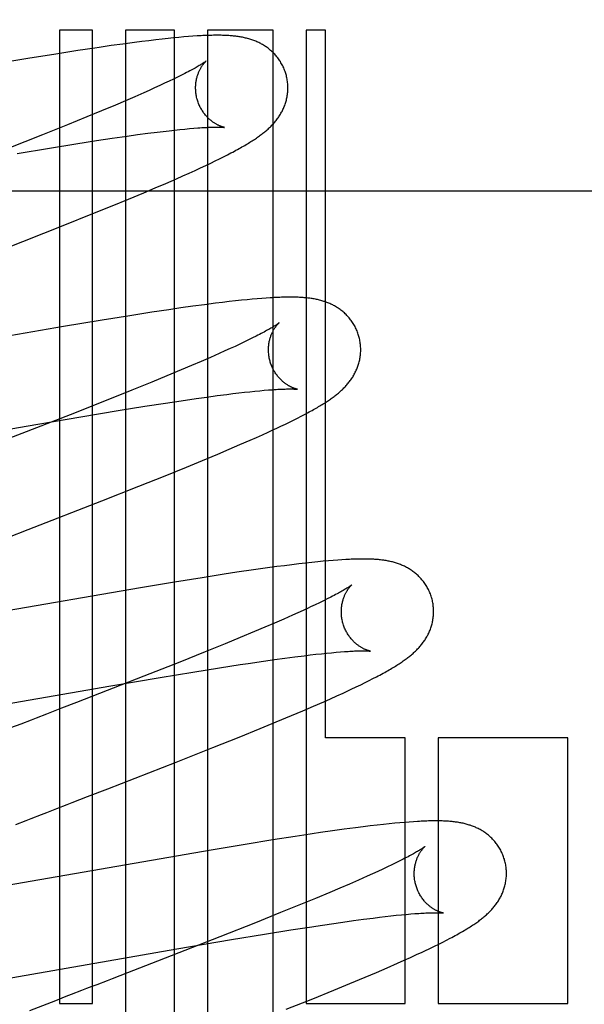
# Model space of a CAD drawing. Header units: inches. Extents: x 0 to 291, y 0 to 188.
# Tile 59 of 94: x 61.716 to 61.838, y 96.812 to 97.026. Entities that reach past the tile are written whole.
import ezdxf

# ---------------------------------------------------------------- set-up
doc = ezdxf.new("R2010")
doc.units = ezdxf.units.IN
doc.header["$LTSCALE"] = 16.01262
doc.header["$MEASUREMENT"] = 0
doc.linetypes.add('HIDDEN', pattern=[0.2, 0.1, -0.1])
doc.layers.add('DEFAULT_2', color=8, linetype='HIDDEN')

msp = doc.modelspace()

# ---------------------------------------------------------------- linework, layer by layer
at = {"layer": 'DEFAULT_2', "color": 8, "linetype": 'HIDDEN'}
for p, q in [((61.72457, 97.02341), (61.72457, 96.81237)), ((61.73171, 97.02341), (61.72457, 97.02341)), ((61.73171, 96.81237), (61.73171, 97.02341)), ((61.73885, 97.02341), (61.73885, 96.71762)), ((61.74945, 97.02341), (61.73885, 97.02341)), ((61.74945, 96.66418), (61.74945, 97.02341)), ((61.75659, 97.02341), (61.75659, 96.65455)), ((61.77088, 97.02341), (61.75659, 97.02341)), ((61.77088, 96.6393), (61.77088, 97.02341)), ((61.77802, 97.02341), (61.77802, 96.81237)), ((61.78217, 97.02341), (61.77802, 97.02341)), ((61.78217, 96.86997), (61.78217, 97.02341)), ((61.74078, 97.02076), (61.7383, 97.02042)), ((61.74239, 97.02096), (61.74078, 97.02076)), ((61.74393, 97.02115), (61.74239, 97.02096)), ((61.74539, 97.02133), (61.74393, 97.02115)), ((61.74677, 97.02149), (61.74539, 97.02133)), ((61.74806, 97.02163), (61.74677, 97.02149)), ((61.74928, 97.02175), (61.74806, 97.02163)), ((61.75042, 97.02186), (61.74928, 97.02175)), ((61.75149, 97.02195), (61.75042, 97.02186)), ((61.75251, 97.02204), (61.75149, 97.02195)), ((61.75346, 97.02211), (61.75251, 97.02204)), ((61.72852, 97.01899), (61.72373, 97.01824)), ((61.73574, 97.02007), (61.7331, 97.01968)), ((61.7383, 97.02042), (61.73574, 97.02007)), ((61.71771, 97.01727), (61.70928, 97.01587)), ((61.72373, 97.01824), (61.71771, 97.01727)), ((61.74832, 97.01237), (61.74732, 97.0119)), ((61.74926, 97.01282), (61.74832, 97.01237)), ((61.75014, 97.01325), (61.74926, 97.01282)), ((61.75096, 97.01366), (61.75014, 97.01325)), ((61.75173, 97.01405), (61.75096, 97.01366)), ((61.74399, 97.01037), (61.74278, 97.00983)), ((61.74516, 97.0109), (61.74399, 97.01037)), ((61.74627, 97.01141), (61.74516, 97.0109)), ((61.74732, 97.0119), (61.74627, 97.01141)), ((61.73882, 97.00811), (61.73668, 97.00719)), ((61.74085, 97.00899), (61.73882, 97.00811)), ((61.74278, 97.00983), (61.74085, 97.00899)), ((61.73366, 97.00592), (61.73046, 97.0046)), ((61.73668, 97.00719), (61.73366, 97.00592)), ((61.73046, 97.0046), (61.72624, 97.00287)), ((61.72624, 97.00287), (61.72087, 97.00071)), ((61.74571, 97.00132), (61.74701, 97.00148)), ((61.74701, 97.00148), (61.74827, 97.00162)), ((61.74827, 97.00162), (61.74946, 97.00176)), ((61.74946, 97.00176), (61.7506, 97.00188)), ((61.7506, 97.00188), (61.75167, 97.00198)), ((61.75167, 97.00198), (61.75269, 97.00208)), ((61.75269, 97.00208), (61.75364, 97.00216)), ((61.72087, 97.00071), (61.71323, 96.99768)), ((61.72808, 96.99878), (61.73257, 96.99948)), ((61.73257, 96.99948), (61.73597, 96.99999)), ((61.73597, 96.99999), (61.73919, 97.00045)), ((61.73919, 97.00045), (61.74147, 97.00077)), ((61.74147, 97.00077), (61.74365, 97.00106)), ((61.74365, 97.00106), (61.74571, 97.00132)), ((61.71533, 96.9967), (61.72238, 96.99787)), ((61.72238, 96.99787), (61.72808, 96.99878)), ((61.75731, 96.99461), (61.7583, 96.99508)), ((61.7583, 96.99508), (61.75923, 96.99554)), ((61.75923, 96.99554), (61.7601, 96.99597)), ((61.7601, 96.99597), (61.76092, 96.99639)), ((61.76092, 96.99639), (61.7617, 96.99679)), ((61.75265, 96.99244), (61.75393, 96.99303)), ((61.75393, 96.99303), (61.75513, 96.99358)), ((61.75513, 96.99358), (61.75626, 96.99411)), ((61.75626, 96.99411), (61.75731, 96.99461)), ((61.74759, 96.99021), (61.74986, 96.9912)), ((61.74986, 96.9912), (61.75129, 96.99184)), ((61.75129, 96.99184), (61.75265, 96.99244)), ((61.56037, 96.98861), (62.06037, 96.98861)), ((61.74282, 96.98818), (61.74524, 96.98921)), ((61.74524, 96.98921), (61.74759, 96.99021)), ((61.73596, 96.98534), (61.73946, 96.98678)), ((61.73946, 96.98678), (61.74282, 96.98818)), ((61.73139, 96.98349), (61.73596, 96.98534)), ((61.72566, 96.98119), (61.73139, 96.98349)), ((61.7166, 96.97762), (61.72566, 96.98119)), ((61.70057, 96.97137), (61.7166, 96.97762)), ((61.76739, 96.96517), (61.76632, 96.96508)), ((61.76839, 96.96525), (61.76739, 96.96517)), ((61.76933, 96.96532), (61.76839, 96.96525)), ((61.75087, 96.96318), (61.74822, 96.96279)), ((61.75345, 96.96354), (61.75087, 96.96318)), ((61.75596, 96.96388), (61.75345, 96.96354)), ((61.75836, 96.96419), (61.75596, 96.96388)), ((61.75988, 96.96438), (61.75836, 96.96419)), ((61.76132, 96.96455), (61.75988, 96.96438)), ((61.76269, 96.96471), (61.76132, 96.96455)), ((61.76397, 96.96485), (61.76269, 96.96471)), ((61.76518, 96.96497), (61.76397, 96.96485)), ((61.76632, 96.96508), (61.76518, 96.96497)), ((61.73979, 96.9615), (61.7338, 96.96053)), ((61.74456, 96.96224), (61.73979, 96.9615)), ((61.74822, 96.96279), (61.74456, 96.96224)), ((61.72541, 96.95914), (61.71212, 96.95686)), ((61.7338, 96.96053), (61.72541, 96.95914)), ((61.76636, 96.95667), (61.76551, 96.95625)), ((61.76716, 96.95707), (61.76636, 96.95667)), ((61.76259, 96.95486), (61.76151, 96.95436)), ((61.76362, 96.95535), (61.76259, 96.95486)), ((61.7646, 96.95581), (61.76362, 96.95535)), ((61.76551, 96.95625), (61.7646, 96.95581)), ((61.75728, 96.95247), (61.75527, 96.9516)), ((61.75917, 96.95331), (61.75728, 96.95247)), ((61.76036, 96.95385), (61.75917, 96.95331)), ((61.76151, 96.95436), (61.76036, 96.95385)), ((61.75316, 96.95069), (61.75093, 96.94975)), ((61.75527, 96.9516), (61.75316, 96.95069)), ((61.74781, 96.94845), (61.74452, 96.9471)), ((61.75093, 96.94975), (61.74781, 96.94845)), ((61.74452, 96.9471), (61.74018, 96.94533)), ((61.74018, 96.94533), (61.73468, 96.94313)), ((61.75418, 96.94355), (61.7565, 96.94387)), ((61.7565, 96.94387), (61.7587, 96.94417)), ((61.7587, 96.94417), (61.76079, 96.94444)), ((61.76079, 96.94444), (61.76211, 96.9446)), ((61.76211, 96.9446), (61.76339, 96.94476)), ((61.76339, 96.94476), (61.76461, 96.94489)), ((61.76461, 96.94489), (61.76577, 96.94502)), ((61.76577, 96.94502), (61.76687, 96.94513)), ((61.76687, 96.94513), (61.76792, 96.94524)), ((61.76792, 96.94524), (61.7689, 96.94532)), ((61.7689, 96.94532), (61.76982, 96.9454)), ((61.73468, 96.94313), (61.72688, 96.94004)), ((61.73728, 96.94093), (61.74301, 96.94185)), ((61.74301, 96.94185), (61.74752, 96.94256)), ((61.74752, 96.94256), (61.75094, 96.94307)), ((61.75094, 96.94307), (61.75418, 96.94355)), ((61.72688, 96.94004), (61.71226, 96.93434)), ((61.7173, 96.93756), (61.72918, 96.93959)), ((61.72918, 96.93959), (61.73728, 96.94093)), ((61.7761, 96.93929), (61.77688, 96.93968)), ((61.77688, 96.93968), (61.77761, 96.94007)), ((61.77761, 96.94007), (61.7783, 96.94044)), ((61.67892, 96.93086), (61.7173, 96.93756)), ((61.77251, 96.93753), (61.77349, 96.938)), ((61.77349, 96.938), (61.77441, 96.93845)), ((61.77441, 96.93845), (61.77528, 96.93887)), ((61.77528, 96.93887), (61.7761, 96.93929)), ((61.76723, 96.93511), (61.76854, 96.9357)), ((61.76854, 96.9357), (61.76977, 96.93625)), ((61.76977, 96.93625), (61.77092, 96.93679)), ((61.76131, 96.93253), (61.76365, 96.93354)), ((61.76365, 96.93354), (61.76586, 96.9345)), ((61.76586, 96.9345), (61.76723, 96.93511)), ((61.75552, 96.9301), (61.75888, 96.9315)), ((61.75888, 96.9315), (61.76131, 96.93253)), ((61.75203, 96.92866), (61.75552, 96.9301)), ((61.74174, 96.92452), (61.74747, 96.92681)), ((61.74747, 96.92681), (61.75203, 96.92866)), ((61.73372, 96.92134), (61.74174, 96.92452)), ((61.71775, 96.91512), (61.73372, 96.92134)), ((61.71334, 96.91341), (61.71775, 96.91512)), ((61.77486, 96.90749), (61.77327, 96.90729)), ((61.77638, 96.90768), (61.77486, 96.90749)), ((61.77783, 96.90785), (61.77638, 96.90768)), ((61.77921, 96.908), (61.77783, 96.90785)), ((61.7805, 96.90813), (61.77921, 96.908)), ((61.7817, 96.90825), (61.7805, 96.90813)), ((61.78283, 96.90835), (61.7817, 96.90825)), ((61.78387, 96.90844), (61.78283, 96.90835)), ((61.78484, 96.90851), (61.78387, 96.90844)), ((61.78574, 96.90857), (61.78484, 96.90851)), ((61.76023, 96.90543), (61.75544, 96.90468)), ((61.76299, 96.90585), (61.76023, 96.90543)), ((61.76655, 96.90637), (61.76299, 96.90585)), ((61.76913, 96.90674), (61.76655, 96.90637)), ((61.77164, 96.90708), (61.76913, 96.90674)), ((61.77327, 96.90729), (61.77164, 96.90708)), ((61.74944, 96.90371), (61.7421, 96.9025)), ((61.75544, 96.90468), (61.74944, 96.90371)), ((61.7421, 96.9025), (61.68424, 96.89246)), ((61.78088, 96.89926), (61.77994, 96.8988)), ((61.78176, 96.89969), (61.78088, 96.89926)), ((61.78258, 96.90009), (61.78176, 96.89969)), ((61.78334, 96.90048), (61.78258, 96.90009)), ((61.7762, 96.89707), (61.77501, 96.89654)), ((61.77734, 96.89759), (61.7762, 96.89707)), ((61.77842, 96.89809), (61.77734, 96.89759)), ((61.77113, 96.89484), (61.76902, 96.89393)), ((61.77313, 96.89571), (61.77113, 96.89484)), ((61.77501, 96.89654), (61.77313, 96.89571)), ((61.7668, 96.89299), (61.76369, 96.8917)), ((61.76902, 96.89393), (61.7668, 96.89299)), ((61.76369, 96.8917), (61.76041, 96.89035)), ((61.75609, 96.88859), (61.7506, 96.88639)), ((61.76041, 96.89035), (61.75609, 96.88859)), ((61.7813, 96.8882), (61.78242, 96.88832)), ((61.78242, 96.88832), (61.78348, 96.88842)), ((61.78348, 96.88842), (61.78448, 96.88851)), ((61.78448, 96.88851), (61.78543, 96.88859)), ((61.7506, 96.88639), (61.74283, 96.88331)), ((61.76542, 96.88609), (61.76875, 96.88658)), ((61.76875, 96.88658), (61.77113, 96.88692)), ((61.77113, 96.88692), (61.7734, 96.88723)), ((61.7734, 96.88723), (61.77555, 96.88752)), ((61.77555, 96.88752), (61.77759, 96.88777)), ((61.77759, 96.88777), (61.77888, 96.88793)), ((61.77888, 96.88793), (61.78012, 96.88807)), ((61.78012, 96.88807), (61.7813, 96.8882)), ((61.74639, 96.88304), (61.75346, 96.88421)), ((61.75346, 96.88421), (61.75919, 96.88513)), ((61.75919, 96.88513), (61.76369, 96.88583)), ((61.76369, 96.88583), (61.76542, 96.88609)), ((61.74283, 96.88331), (61.72825, 96.87762)), ((61.73567, 96.88121), (61.74639, 96.88304)), ((61.78984, 96.88148), (61.79077, 96.88193)), ((61.79077, 96.88193), (61.79164, 96.88237)), ((61.79164, 96.88237), (61.79246, 96.88279)), ((61.79246, 96.88279), (61.79324, 96.88319)), ((61.6795, 96.87146), (61.73567, 96.88121)), ((61.78599, 96.87966), (61.7872, 96.88022)), ((61.78884, 96.881), (61.78984, 96.88148)), ((61.72825, 96.87762), (61.725, 96.87636)), ((61.77957, 96.8768), (61.7818, 96.87778)), ((61.7818, 96.87778), (61.78326, 96.87842)), ((61.78326, 96.87842), (61.78467, 96.87906)), ((61.78467, 96.87906), (61.78599, 96.87966)), ((61.725, 96.87636), (61.72171, 96.87509)), ((61.77484, 96.87478), (61.77725, 96.87581)), ((61.77725, 96.87581), (61.77957, 96.8768)), ((61.76803, 96.87196), (61.77151, 96.87339)), ((61.77151, 96.87339), (61.77484, 96.87478)), ((61.76349, 96.87011), (61.76803, 96.87196)), ((61.7578, 96.86783), (61.76349, 96.87011)), ((61.79945, 96.86997), (61.78217, 96.86997)), ((61.79945, 96.81237), (61.79945, 96.86997)), ((61.80659, 96.86997), (61.80659, 96.81237)), ((61.8347, 96.86997), (61.80659, 96.86997)), ((61.8347, 96.81237), (61.8347, 96.86997)), ((61.74982, 96.86467), (61.7578, 96.86783)), ((61.73501, 96.8589), (61.74982, 96.86467)), ((61.73063, 96.8572), (61.73501, 96.8589)), ((61.78626, 96.85013), (61.78372, 96.84978)), ((61.78871, 96.85045), (61.78626, 96.85013)), ((61.79032, 96.85066), (61.78871, 96.85045)), ((61.79188, 96.85085), (61.79032, 96.85066)), ((61.79335, 96.85102), (61.79188, 96.85085)), ((61.79472, 96.85118), (61.79335, 96.85102)), ((61.796, 96.85131), (61.79472, 96.85118)), ((61.79718, 96.85143), (61.796, 96.85131)), ((61.79829, 96.85153), (61.79718, 96.85143)), ((61.79933, 96.85162), (61.79829, 96.85153)), ((61.80031, 96.8517), (61.79933, 96.85162)), ((61.80123, 96.85176), (61.80031, 96.8517)), ((61.77079, 96.84782), (61.76475, 96.84685)), ((61.7756, 96.84858), (61.77079, 96.84782)), ((61.77747, 96.84886), (61.7756, 96.84858)), ((61.7811, 96.8494), (61.77747, 96.84886)), ((61.78372, 96.84978), (61.7811, 96.8494)), ((61.75738, 96.84562), (61.69351, 96.83456)), ((61.76475, 96.84685), (61.75738, 96.84562)), ((61.79903, 96.84364), (61.79826, 96.84325)), ((61.79458, 96.84147), (61.79352, 96.84098)), ((61.79559, 96.84195), (61.79458, 96.84147)), ((61.79654, 96.8424), (61.79559, 96.84195)), ((61.79743, 96.84284), (61.79654, 96.8424)), ((61.79826, 96.84325), (61.79743, 96.84284)), ((61.79123, 96.83994), (61.78937, 96.83911)), ((61.7924, 96.84047), (61.79123, 96.83994)), ((61.79352, 96.84098), (61.7924, 96.84047)), ((61.78531, 96.83735), (61.78311, 96.83642)), ((61.78739, 96.83825), (61.78531, 96.83735)), ((61.78937, 96.83911), (61.78739, 96.83825)), ((61.78003, 96.83513), (61.77677, 96.83379)), ((61.78311, 96.83642), (61.78003, 96.83513)), ((61.77677, 96.83379), (61.77247, 96.83204)), ((61.77247, 96.83204), (61.76701, 96.82984)), ((61.78824, 96.83031), (61.79045, 96.83061)), ((61.79045, 96.83061), (61.79255, 96.83088)), ((61.79255, 96.83088), (61.79387, 96.83104)), ((61.79387, 96.83104), (61.79515, 96.83119)), ((61.79515, 96.83119), (61.79637, 96.83133)), ((61.79637, 96.83133), (61.79753, 96.83146)), ((61.79753, 96.83146), (61.79863, 96.83157)), ((61.79863, 96.83157), (61.79967, 96.83167)), ((61.79967, 96.83167), (61.80065, 96.83176)), ((61.76701, 96.82984), (61.75927, 96.82678)), ((61.78011, 96.82913), (61.7835, 96.82964)), ((61.7835, 96.82964), (61.78593, 96.82999)), ((61.78593, 96.82999), (61.78824, 96.83031)), ((61.75927, 96.82678), (61.74579, 96.82151)), ((61.76184, 96.82619), (61.76894, 96.82736)), ((61.76894, 96.82736), (61.7747, 96.82829)), ((61.80842, 96.82608), (61.80919, 96.82649)), ((61.74995, 96.82416), (61.76184, 96.82619)), ((61.80478, 96.82428), (61.80578, 96.82476)), ((61.80578, 96.82476), (61.80672, 96.82522)), ((61.80672, 96.82522), (61.80759, 96.82566)), ((61.80759, 96.82566), (61.80842, 96.82608)), ((61.69473, 96.81458), (61.74995, 96.82416)), ((61.79924, 96.82172), (61.80064, 96.82235)), ((61.80064, 96.82235), (61.80194, 96.82294)), ((61.80194, 96.82294), (61.80314, 96.8235)), ((61.74579, 96.82151), (61.73928, 96.81899)), ((61.79321, 96.81909), (61.79553, 96.82008)), ((61.79553, 96.82008), (61.79778, 96.82107)), ((61.79778, 96.82107), (61.79924, 96.82172)), ((61.78745, 96.81666), (61.7908, 96.81806)), ((61.7908, 96.81806), (61.79321, 96.81909)), ((61.78396, 96.81522), (61.78745, 96.81666)), ((61.77941, 96.81337), (61.78396, 96.81522)), ((61.72368, 96.81295), (61.71803, 96.81077)), ((61.72457, 96.81237), (61.73171, 96.81237)), ((61.77369, 96.81108), (61.77941, 96.81337)), ((61.77802, 96.81237), (61.79945, 96.81237)), ((61.80659, 96.81237), (61.8347, 96.81237))]:
    msp.add_line(p, q, dxfattribs=at)
for points in [[(61.77364, 97.01379), (61.77358, 97.01401), (61.7735, 97.01425), (61.77342, 97.0145), (61.77333, 97.01475), (61.77323, 97.01499), (61.77313, 97.01523), (61.77302, 97.01546), (61.77291, 97.0157), (61.77279, 97.01593), (61.77267, 97.01615), (61.77254, 97.01638), (61.7724, 97.0166), (61.77226, 97.01681), (61.77212, 97.01702), (61.77197, 97.01723), (61.77182, 97.01743), (61.77167, 97.01763), (61.77151, 97.01783), (61.77134, 97.01801), (61.77117, 97.0182), (61.771, 97.01838), (61.77083, 97.01855), (61.77066, 97.01872), (61.77048, 97.01889), (61.7703, 97.01905), (61.77011, 97.0192), (61.76993, 97.01936), (61.76974, 97.0195), (61.76955, 97.01964), (61.76935, 97.01978), (61.76916, 97.01992), (61.76896, 97.02005), (61.76876, 97.02017), (61.76855, 97.02029), (61.76835, 97.02041), (61.76814, 97.02052), (61.76793, 97.02063), (61.76772, 97.02073), (61.76751, 97.02083), (61.7673, 97.02093), (61.76709, 97.02102), (61.76687, 97.02111), (61.76665, 97.02119), (61.76643, 97.02127), (61.76621, 97.02135), (61.76599, 97.02142), (61.76576, 97.02149), (61.76554, 97.02156), (61.76531, 97.02162), (61.76509, 97.02168), (61.76486, 97.02173), (61.76463, 97.02179), (61.7644, 97.02184), (61.76417, 97.02188), (61.76394, 97.02192), (61.76371, 97.02197), (61.76347, 97.022), (61.76324, 97.02204), (61.763, 97.02207), (61.76276, 97.0221), (61.76252, 97.02213), (61.76228, 97.02216), (61.76203, 97.02218), (61.76178, 97.0222), (61.76152, 97.02222), (61.76126, 97.02224), (61.76099, 97.02226), (61.76071, 97.02227), (61.76043, 97.02228), (61.76014, 97.0223), (61.75984, 97.0223), (61.75954, 97.02231), (61.75922, 97.02231), (61.7589, 97.02232), (61.75858, 97.02232), (61.75824, 97.02232), (61.7579, 97.02231), (61.75754, 97.0223), (61.75718, 97.0223), (61.75681, 97.02228), (61.75643, 97.02227), (61.75603, 97.02226), (61.75563, 97.02224), (61.75522, 97.02222), (61.7548, 97.02219), (61.75436, 97.02217), (61.75346, 97.02211)], [(61.7331, 97.01968), (61.7322, 97.01955), (61.72852, 97.01899)], [(61.75632, 97.01673), (61.75631, 97.01672), (61.7563, 97.01671), (61.75628, 97.01669), (61.75625, 97.01667), (61.75621, 97.01664), (61.75616, 97.0166), (61.7561, 97.01656), (61.75602, 97.01651), (61.75594, 97.01645), (61.75585, 97.01639), (61.75574, 97.01631), (61.75562, 97.01624), (61.75549, 97.01615), (61.75534, 97.01606), (61.75518, 97.01596), (61.755, 97.01585), (61.75481, 97.01574), (61.75461, 97.01562), (61.75439, 97.01549), (61.75416, 97.01535), (61.75391, 97.01521), (61.75364, 97.01507), (61.75336, 97.01491), (61.75307, 97.01475), (61.75275, 97.01458), (61.75243, 97.01441), (61.75208, 97.01423), (61.75173, 97.01405)], [(61.75437, 97.00843), (61.75432, 97.00863), (61.75426, 97.00887), (61.75421, 97.0091), (61.75417, 97.00933), (61.75413, 97.00957), (61.7541, 97.0098), (61.75408, 97.01004), (61.75406, 97.01027), (61.75405, 97.0105), (61.75404, 97.01073), (61.75404, 97.01096), (61.75404, 97.01119), (61.75405, 97.01141), (61.75407, 97.01163), (61.75409, 97.01184), (61.75411, 97.01206), (61.75414, 97.01227), (61.75418, 97.01247), (61.75421, 97.01267), (61.75426, 97.01287), (61.7543, 97.01306), (61.75435, 97.01324), (61.7544, 97.01342), (61.75445, 97.0136), (61.75451, 97.01377), (61.75457, 97.01393), (61.75463, 97.01409), (61.75469, 97.01425), (61.75475, 97.0144), (61.75481, 97.01454), (61.75488, 97.01468), (61.75494, 97.01481), (61.75501, 97.01494), (61.75508, 97.01507), (61.75514, 97.01519), (61.75521, 97.0153), (61.75527, 97.01541), (61.75534, 97.01552), (61.75541, 97.01562), (61.75547, 97.01572), (61.75553, 97.01581), (61.7556, 97.0159), (61.75566, 97.01598), (61.75572, 97.01606), (61.75578, 97.01614), (61.75584, 97.01621), (61.75589, 97.01628), (61.75595, 97.01634), (61.756, 97.0164), (61.75605, 97.01646), (61.75609, 97.0165), (61.75614, 97.01655), (61.75617, 97.01659), (61.75621, 97.01662), (61.75624, 97.01665), (61.75627, 97.01668), (61.75629, 97.0167), (61.75631, 97.01672), (61.75632, 97.01673), (61.75632, 97.01673)], [(61.7617, 96.99679), (61.76207, 96.99699), (61.76243, 96.99718), (61.76278, 96.99737), (61.76312, 96.99756), (61.76345, 96.99774), (61.76377, 96.99792), (61.76409, 96.9981), (61.76439, 96.99827), (61.76469, 96.99844), (61.76497, 96.99861), (61.76525, 96.99878), (61.76552, 96.99895), (61.76579, 96.99911), (61.76604, 96.99927), (61.76629, 96.99943), (61.76653, 96.99958), (61.76677, 96.99974), (61.767, 96.99989), (61.76722, 97.00004), (61.76744, 97.00019), (61.76765, 97.00034), (61.76786, 97.00049), (61.76806, 97.00064), (61.76826, 97.00078), (61.76845, 97.00093), (61.76864, 97.00108), (61.76883, 97.00123), (61.76901, 97.00138), (61.7692, 97.00153), (61.76937, 97.00168), (61.76955, 97.00184), (61.76973, 97.00199), (61.7699, 97.00215), (61.77007, 97.00231), (61.77024, 97.00247), (61.7704, 97.00264), (61.77057, 97.00281), (61.77073, 97.00298), (61.77089, 97.00315), (61.77104, 97.00333), (61.77119, 97.0035), (61.77134, 97.00368), (61.77149, 97.00387), (61.77163, 97.00405), (61.77177, 97.00424), (61.77191, 97.00442), (61.77204, 97.00461), (61.77217, 97.00481), (61.77229, 97.005), (61.77241, 97.0052), (61.77253, 97.00541), (61.77265, 97.00561), (61.77276, 97.00582), (61.77287, 97.00603), (61.77297, 97.00625), (61.77307, 97.00646), (61.77316, 97.00668), (61.77325, 97.0069), (61.77334, 97.00712), (61.77342, 97.00735), (61.77349, 97.00758), (61.77357, 97.00781), (61.77363, 97.00804), (61.7737, 97.00828), (61.77375, 97.00851), (61.77381, 97.00876), (61.77385, 97.009), (61.7739, 97.00925), (61.77393, 97.00949), (61.77396, 97.00974), (61.77399, 97.01), (61.77401, 97.01025), (61.77402, 97.0105), (61.77403, 97.01076), (61.77403, 97.01102), (61.77402, 97.01127), (61.77401, 97.01153), (61.774, 97.01179), (61.77397, 97.01205), (61.77394, 97.0123), (61.77391, 97.01256), (61.77386, 97.01282), (61.77381, 97.01307), (61.77376, 97.01333), (61.7737, 97.01358), (61.77364, 97.01379)], [(61.76032, 97.00234), (61.76032, 97.00234), (61.76032, 97.00234), (61.76031, 97.00234), (61.76029, 97.00234), (61.76026, 97.00235), (61.76022, 97.00236), (61.76018, 97.00236), (61.76014, 97.00238), (61.76008, 97.00239), (61.76003, 97.00241), (61.75996, 97.00242), (61.75989, 97.00244), (61.75982, 97.00247), (61.75974, 97.00249), (61.75966, 97.00252), (61.75957, 97.00255), (61.75948, 97.00259), (61.75939, 97.00262), (61.75929, 97.00266), (61.75919, 97.00271), (61.75909, 97.00275), (61.75899, 97.0028), (61.75888, 97.00286), (61.75877, 97.00291), (61.75865, 97.00297), (61.75854, 97.00304), (61.75842, 97.00311), (61.7583, 97.00318), (61.75817, 97.00325), (61.75805, 97.00334), (61.75792, 97.00342), (61.75779, 97.00351), (61.75766, 97.00361), (61.75753, 97.00371), (61.75739, 97.00381), (61.75726, 97.00392), (61.75712, 97.00404), (61.75699, 97.00416), (61.75685, 97.00429), (61.75671, 97.00442), (61.75657, 97.00456), (61.75644, 97.00471), (61.7563, 97.00486), (61.75616, 97.00502), (61.75603, 97.00518), (61.7559, 97.00535), (61.75577, 97.00553), (61.75564, 97.00571), (61.75552, 97.0059), (61.7554, 97.00609), (61.75528, 97.00628), (61.75517, 97.00648), (61.75506, 97.00669), (61.75495, 97.0069), (61.75485, 97.00711), (61.75476, 97.00733), (61.75467, 97.00755), (61.75458, 97.00778), (61.7545, 97.008), (61.75443, 97.00823), (61.75437, 97.00843)], [(61.75364, 97.00216), (61.75454, 97.00223), (61.75496, 97.00226), (61.75537, 97.00229), (61.75576, 97.00231), (61.75613, 97.00233), (61.75648, 97.00235), (61.75681, 97.00236), (61.75712, 97.00238), (61.75741, 97.00239), (61.75768, 97.00239), (61.75794, 97.0024), (61.75819, 97.0024), (61.75842, 97.00241), (61.75863, 97.00241), (61.75883, 97.00241), (61.75902, 97.00241), (61.75919, 97.0024), (61.75935, 97.0024), (61.7595, 97.00239), (61.75963, 97.00239), (61.75975, 97.00238), (61.75986, 97.00238), (61.75996, 97.00237), (61.76004, 97.00236), (61.76011, 97.00236), (61.76017, 97.00235), (61.76022, 97.00235), (61.76026, 97.00234), (61.76029, 97.00234), (61.76031, 97.00234), (61.76032, 97.00234)], [(61.78943, 96.957), (61.78937, 96.95721), (61.78929, 96.95746), (61.78921, 96.95771), (61.78912, 96.95795), (61.78902, 96.95819), (61.78892, 96.95843), (61.78881, 96.95867), (61.7887, 96.9589), (61.78858, 96.95913), (61.78846, 96.95936), (61.78833, 96.95958), (61.7882, 96.9598), (61.78806, 96.96001), (61.78792, 96.96022), (61.78777, 96.96043), (61.78762, 96.96063), (61.78746, 96.96083), (61.7873, 96.96102), (61.78714, 96.96121), (61.78698, 96.9614), (61.78681, 96.96158), (61.78663, 96.96175), (61.78646, 96.96192), (61.78628, 96.96209), (61.7861, 96.96225), (61.78592, 96.9624), (61.78573, 96.96255), (61.78554, 96.9627), (61.78535, 96.96284), (61.78516, 96.96298), (61.78497, 96.96311), (61.78477, 96.96324), (61.78457, 96.96337), (61.78436, 96.96349), (61.78416, 96.96361), (61.78395, 96.96372), (61.78374, 96.96383), (61.78353, 96.96393), (61.78332, 96.96403), (61.78311, 96.96413), (61.7829, 96.96422), (61.78269, 96.9643), (61.78247, 96.96439), (61.78225, 96.96447), (61.78203, 96.96455), (61.78181, 96.96462), (61.78159, 96.96469), (61.78136, 96.96476), (61.78114, 96.96482), (61.78091, 96.96488), (61.78068, 96.96494), (61.78045, 96.96499), (61.78022, 96.96504), (61.77999, 96.96508), (61.77976, 96.96513), (61.77953, 96.96517), (61.7793, 96.96521), (61.77906, 96.96524), (61.77882, 96.96528), (61.77858, 96.96531), (61.77834, 96.96534), (61.77809, 96.96536), (61.77785, 96.96539), (61.77759, 96.96541), (61.77733, 96.96543), (61.77707, 96.96545), (61.7768, 96.96547), (61.77653, 96.96548), (61.77625, 96.96549), (61.77596, 96.9655), (61.77566, 96.96551), (61.77536, 96.96552), (61.77505, 96.96552), (61.77473, 96.96553), (61.77441, 96.96553), (61.77407, 96.96552), (61.77373, 96.96552), (61.77338, 96.96551), (61.77302, 96.96551), (61.77265, 96.9655), (61.77227, 96.96548), (61.77189, 96.96547), (61.77149, 96.96545), (61.77108, 96.96543), (61.77066, 96.96541), (61.77023, 96.96538), (61.76933, 96.96532)], [(61.77211, 96.95994), (61.7721, 96.95993), (61.77209, 96.95992), (61.77206, 96.9599), (61.77203, 96.95988), (61.77199, 96.95985), (61.77195, 96.95981), (61.77189, 96.95977), (61.77182, 96.95972), (61.77174, 96.95967), (61.77165, 96.95961), (61.77155, 96.95954), (61.77144, 96.95947), (61.77132, 96.95939), (61.77119, 96.9593), (61.77104, 96.95921), (61.77088, 96.95911), (61.77071, 96.95901), (61.77053, 96.9589), (61.77034, 96.95879), (61.77013, 96.95867), (61.76991, 96.95854), (61.76967, 96.95841), (61.76942, 96.95827), (61.76915, 96.95812), (61.76887, 96.95796), (61.76856, 96.9578), (61.76824, 96.95763), (61.7679, 96.95745), (61.76754, 96.95727), (61.76716, 96.95707)], [(61.77016, 96.95164), (61.77011, 96.95184), (61.77005, 96.95208), (61.77, 96.95231), (61.76996, 96.95255), (61.76992, 96.95278), (61.76989, 96.95302), (61.76987, 96.95325), (61.76985, 96.95349), (61.76984, 96.95372), (61.76983, 96.95395), (61.76983, 96.95418), (61.76983, 96.9544), (61.76984, 96.95463), (61.76986, 96.95485), (61.76988, 96.95506), (61.76991, 96.95528), (61.76994, 96.95549), (61.76997, 96.95569), (61.77001, 96.95589), (61.77005, 96.95609), (61.7701, 96.95628), (61.77014, 96.95647), (61.7702, 96.95665), (61.77025, 96.95682), (61.77031, 96.95699), (61.77036, 96.95716), (61.77042, 96.95732), (61.77049, 96.95747), (61.77055, 96.95762), (61.77061, 96.95776), (61.77068, 96.9579), (61.77074, 96.95804), (61.77081, 96.95817), (61.77087, 96.95829), (61.77094, 96.95841), (61.77101, 96.95852), (61.77107, 96.95864), (61.77114, 96.95874), (61.77121, 96.95884), (61.77127, 96.95894), (61.77133, 96.95903), (61.7714, 96.95912), (61.77146, 96.95921), (61.77152, 96.95929), (61.77158, 96.95936), (61.77164, 96.95943), (61.77169, 96.9595), (61.77175, 96.95956), (61.7718, 96.95962), (61.77185, 96.95967), (61.77189, 96.95972), (61.77193, 96.95977), (61.77197, 96.9598), (61.77201, 96.95984), (61.77204, 96.95987), (61.77206, 96.95989), (61.77208, 96.95991), (61.7721, 96.95993), (61.77211, 96.95994), (61.77211, 96.95994)], [(61.7783, 96.94044), (61.77863, 96.94062), (61.77896, 96.94079), (61.77927, 96.94096), (61.77957, 96.94113), (61.77987, 96.9413), (61.78015, 96.94146), (61.78043, 96.94163), (61.7807, 96.94178), (61.78096, 96.94194), (61.78121, 96.94209), (61.78146, 96.94225), (61.7817, 96.9424), (61.78194, 96.94254), (61.78217, 96.94269), (61.78239, 96.94284), (61.78261, 96.94298), (61.78283, 96.94313), (61.78304, 96.94327), (61.78325, 96.94341), (61.78345, 96.94356), (61.78365, 96.9437), (61.78385, 96.94384), (61.78404, 96.94399), (61.78423, 96.94413), (61.78442, 96.94428), (61.7846, 96.94443), (61.78479, 96.94457), (61.78497, 96.94472), (61.78515, 96.94488), (61.78533, 96.94503), (61.7855, 96.94519), (61.78568, 96.94535), (61.78585, 96.94551), (61.78602, 96.94567), (61.78618, 96.94584), (61.78635, 96.946), (61.78651, 96.94618), (61.78667, 96.94635), (61.78682, 96.94652), (61.78698, 96.9467), (61.78713, 96.94688), (61.78727, 96.94706), (61.78741, 96.94725), (61.78755, 96.94743), (61.78769, 96.94762), (61.78782, 96.94781), (61.78795, 96.94801), (61.78808, 96.9482), (61.7882, 96.9484), (61.78832, 96.94861), (61.78843, 96.94881), (61.78854, 96.94902), (61.78865, 96.94923), (61.78876, 96.94945), (61.78885, 96.94966), (61.78895, 96.94988), (61.78904, 96.9501), (61.78913, 96.95032), (61.78921, 96.95055), (61.78928, 96.95078), (61.78936, 96.95101), (61.78942, 96.95124), (61.78949, 96.95148), (61.78954, 96.95172), (61.7896, 96.95196), (61.78964, 96.9522), (61.78969, 96.95245), (61.78972, 96.9527), (61.78975, 96.95295), (61.78978, 96.9532), (61.7898, 96.95345), (61.78981, 96.95371), (61.78982, 96.95396), (61.78982, 96.95422), (61.78982, 96.95448), (61.7898, 96.95474), (61.78979, 96.955), (61.78976, 96.95525), (61.78973, 96.95551), (61.7897, 96.95577), (61.78965, 96.95603), (61.78961, 96.95628), (61.78955, 96.95654), (61.78949, 96.95679), (61.78943, 96.957)], [(61.77612, 96.94554), (61.77611, 96.94555), (61.77609, 96.94555), (61.77607, 96.94555), (61.77604, 96.94556), (61.776, 96.94557), (61.77596, 96.94558), (61.77591, 96.94559), (61.77586, 96.9456), (61.7758, 96.94562), (61.77573, 96.94564), (61.77566, 96.94566), (61.77559, 96.94568), (61.77551, 96.94571), (61.77543, 96.94574), (61.77534, 96.94577), (61.77525, 96.94581), (61.77516, 96.94584), (61.77506, 96.94588), (61.77496, 96.94593), (61.77486, 96.94597), (61.77475, 96.94602), (61.77464, 96.94608), (61.77453, 96.94613), (61.77442, 96.94619), (61.7743, 96.94626), (61.77419, 96.94633), (61.77406, 96.9464), (61.77394, 96.94648), (61.77382, 96.94656), (61.77369, 96.94664), (61.77356, 96.94673), (61.77343, 96.94683), (61.7733, 96.94693), (61.77317, 96.94704), (61.77303, 96.94715), (61.7729, 96.94726), (61.77276, 96.94739), (61.77262, 96.94751), (61.77249, 96.94765), (61.77235, 96.94779), (61.77221, 96.94793), (61.77208, 96.94809), (61.77194, 96.94824), (61.77181, 96.94841), (61.77168, 96.94858), (61.77155, 96.94875), (61.77142, 96.94893), (61.7713, 96.94912), (61.77118, 96.94931), (61.77106, 96.9495), (61.77095, 96.9497), (61.77084, 96.94991), (61.77074, 96.95012), (61.77064, 96.95033), (61.77054, 96.95055), (61.77046, 96.95077), (61.77037, 96.95099), (61.77029, 96.95121), (61.77022, 96.95144), (61.77016, 96.95164)], [(61.76982, 96.9454), (61.77068, 96.94546), (61.77109, 96.94549), (61.77148, 96.94551), (61.77185, 96.94554), (61.77221, 96.94555), (61.77255, 96.94557), (61.77287, 96.94558), (61.77318, 96.94559), (61.77347, 96.9456), (61.77375, 96.94561), (61.77401, 96.94561), (61.77425, 96.94562), (61.77447, 96.94562), (61.77468, 96.94562), (61.77487, 96.94561), (61.77505, 96.94561), (61.7752, 96.94561), (61.77535, 96.9456), (61.77548, 96.9456), (61.77559, 96.94559), (61.77569, 96.94558), (61.77578, 96.94558), (61.77586, 96.94557), (61.77593, 96.94557), (61.77598, 96.94556), (61.77603, 96.94556), (61.77606, 96.94555), (61.77609, 96.94555), (61.77611, 96.94555), (61.77611, 96.94554)], [(61.77092, 96.93679), (61.77147, 96.93704), (61.77251, 96.93753)], [(61.80522, 96.90021), (61.80516, 96.90042), (61.80508, 96.90067), (61.805, 96.90092), (61.80491, 96.90116), (61.80481, 96.9014), (61.80471, 96.90164), (61.8046, 96.90188), (61.80449, 96.90211), (61.80437, 96.90234), (61.80425, 96.90257), (61.80412, 96.90279), (61.80399, 96.90301), (61.80385, 96.90323), (61.80371, 96.90344), (61.80356, 96.90364), (61.80341, 96.90385), (61.80325, 96.90404), (61.80309, 96.90424), (61.80293, 96.90443), (61.80276, 96.90461), (61.80259, 96.90479), (61.80242, 96.90497), (61.80224, 96.90514), (61.80206, 96.9053), (61.80188, 96.90546), (61.8017, 96.90562), (61.80152, 96.90577), (61.80133, 96.90591), (61.80114, 96.90606), (61.80094, 96.90619), (61.80075, 96.90633), (61.80055, 96.90646), (61.80035, 96.90658), (61.80014, 96.9067), (61.79994, 96.90682), (61.79973, 96.90693), (61.79952, 96.90704), (61.79931, 96.90715), (61.7991, 96.90724), (61.79889, 96.90734), (61.79868, 96.90743), (61.79846, 96.90752), (61.79825, 96.9076), (61.79803, 96.90768), (61.79781, 96.90776), (61.79759, 96.90783), (61.79736, 96.9079), (61.79714, 96.90797), (61.79691, 96.90803), (61.79668, 96.90809), (61.79646, 96.90815), (61.79623, 96.9082), (61.796, 96.90825), (61.79577, 96.9083), (61.79554, 96.90834), (61.79531, 96.90838), (61.79507, 96.90842), (61.79484, 96.90845), (61.7946, 96.90849), (61.79437, 96.90852), (61.79413, 96.90855), (61.79389, 96.90857), (61.79365, 96.9086), (61.7934, 96.90862), (61.79315, 96.90864), (61.7929, 96.90866), (61.79264, 96.90867), (61.79238, 96.90869), (61.79212, 96.9087), (61.79185, 96.90871), (61.79157, 96.90872), (61.79129, 96.90872), (61.79101, 96.90873), (61.79072, 96.90873), (61.79042, 96.90873), (61.79011, 96.90873), (61.7898, 96.90873), (61.78948, 96.90873), (61.78915, 96.90872), (61.78881, 96.90871), (61.78847, 96.9087), (61.78811, 96.90869), (61.78775, 96.90868), (61.78737, 96.90866), (61.78698, 96.90864), (61.78658, 96.90862), (61.78574, 96.90857)], [(61.7879, 96.90315), (61.78789, 96.90314), (61.78788, 96.90313), (61.78786, 96.90311), (61.78782, 96.90309), (61.78778, 96.90306), (61.78773, 96.90302), (61.78768, 96.90298), (61.7876, 96.90293), (61.78752, 96.90287), (61.78743, 96.90281), (61.78733, 96.90274), (61.78721, 96.90266), (61.78708, 96.90258), (61.78694, 96.90248), (61.78678, 96.90239), (61.78661, 96.90228), (61.78642, 96.90217), (61.78621, 96.90205), (61.786, 96.90192), (61.78576, 96.90179), (61.78551, 96.90164), (61.78525, 96.9015), (61.78497, 96.90134), (61.78468, 96.90118), (61.78437, 96.90102), (61.78404, 96.90084), (61.7837, 96.90067), (61.78334, 96.90048)], [(61.78595, 96.89485), (61.7859, 96.89505), (61.78584, 96.89528), (61.78579, 96.89552), (61.78575, 96.89575), (61.78571, 96.89599), (61.78568, 96.89622), (61.78566, 96.89646), (61.78564, 96.89669), (61.78563, 96.89692), (61.78562, 96.89715), (61.78562, 96.89738), (61.78562, 96.89761), (61.78563, 96.89783), (61.78565, 96.89805), (61.78567, 96.89827), (61.7857, 96.89848), (61.78572, 96.89869), (61.78576, 96.89889), (61.7858, 96.8991), (61.78584, 96.89929), (61.78588, 96.89948), (61.78593, 96.89967), (61.78598, 96.89985), (61.78604, 96.90002), (61.78609, 96.90019), (61.78615, 96.90036), (61.78621, 96.90052), (61.78627, 96.90067), (61.78634, 96.90082), (61.7864, 96.90096), (61.78646, 96.9011), (61.78653, 96.90124), (61.78659, 96.90137), (61.78666, 96.90149), (61.78673, 96.90161), (61.78679, 96.90173), (61.78686, 96.90184), (61.78693, 96.90194), (61.78699, 96.90204), (61.78706, 96.90214), (61.78712, 96.90223), (61.78718, 96.90232), (61.78725, 96.90241), (61.78731, 96.90249), (61.78737, 96.90256), (61.78742, 96.90264), (61.78748, 96.9027), (61.78753, 96.90277), (61.78758, 96.90282), (61.78763, 96.90288), (61.78768, 96.90293), (61.78772, 96.90297), (61.78776, 96.90301), (61.78779, 96.90304), (61.78782, 96.90307), (61.78785, 96.9031), (61.78787, 96.90312), (61.78789, 96.90313), (61.7879, 96.90314), (61.7879, 96.90315)], [(61.79324, 96.88319), (61.79362, 96.88339), (61.79398, 96.88358), (61.79433, 96.88377), (61.79468, 96.88396), (61.79501, 96.88415), (61.79534, 96.88433), (61.79565, 96.88451), (61.79596, 96.88468), (61.79626, 96.88486), (61.79655, 96.88503), (61.79683, 96.8852), (61.79711, 96.88537), (61.79737, 96.88553), (61.79763, 96.88569), (61.79789, 96.88585), (61.79813, 96.88601), (61.79837, 96.88617), (61.7986, 96.88632), (61.79882, 96.88647), (61.79904, 96.88662), (61.79925, 96.88677), (61.79946, 96.88692), (61.79966, 96.88707), (61.79986, 96.88722), (61.80005, 96.88737), (61.80024, 96.88751), (61.80043, 96.88766), (61.80061, 96.88781), (61.8008, 96.88796), (61.80098, 96.88812), (61.80115, 96.88827), (61.80133, 96.88843), (61.8015, 96.88858), (61.80167, 96.88875), (61.80183, 96.88891), (61.802, 96.88907), (61.80216, 96.88924), (61.80232, 96.88941), (61.80248, 96.88958), (61.80264, 96.88976), (61.80279, 96.88994), (61.80294, 96.89012), (61.80308, 96.8903), (61.80322, 96.89048), (61.80336, 96.89067), (61.8035, 96.89086), (61.80363, 96.89105), (61.80376, 96.89124), (61.80388, 96.89144), (61.804, 96.89164), (61.80412, 96.89184), (61.80424, 96.89204), (61.80435, 96.89225), (61.80445, 96.89246), (61.80456, 96.89268), (61.80465, 96.89289), (61.80475, 96.89311), (61.80484, 96.89333), (61.80492, 96.89355), (61.805, 96.89378), (61.80508, 96.894), (61.80515, 96.89423), (61.80522, 96.89447), (61.80528, 96.8947), (61.80534, 96.89494), (61.80539, 96.89518), (61.80544, 96.89543), (61.80548, 96.89567), (61.80552, 96.89592), (61.80555, 96.89617), (61.80557, 96.89642), (61.80559, 96.89667), (61.8056, 96.89693), (61.80561, 96.89718), (61.80561, 96.89744), (61.80561, 96.8977), (61.80559, 96.89795), (61.80558, 96.89821), (61.80555, 96.89847), (61.80552, 96.89873), (61.80549, 96.89898), (61.80544, 96.89924), (61.8054, 96.89949), (61.80534, 96.89975), (61.80528, 96.9), (61.80522, 96.90021)], [(61.77994, 96.8988), (61.77894, 96.89833), (61.77842, 96.89809)], [(61.7919, 96.88875), (61.79191, 96.88875), (61.7919, 96.88875), (61.79189, 96.88876), (61.79187, 96.88876), (61.79184, 96.88877), (61.7918, 96.88877), (61.79176, 96.88878), (61.79171, 96.8888), (61.79166, 96.88881), (61.7916, 96.88882), (61.79154, 96.88884), (61.79147, 96.88886), (61.7914, 96.88889), (61.79132, 96.88891), (61.79123, 96.88894), (61.79115, 96.88897), (61.79106, 96.88901), (61.79097, 96.88904), (61.79087, 96.88909), (61.79077, 96.88913), (61.79067, 96.88917), (61.79056, 96.88922), (61.79045, 96.88928), (61.79034, 96.88933), (61.79023, 96.88939), (61.79011, 96.88946), (61.78999, 96.88953), (61.78987, 96.8896), (61.78975, 96.88968), (61.78962, 96.88976), (61.7895, 96.88984), (61.78937, 96.88993), (61.78924, 96.89003), (61.7891, 96.89013), (61.78897, 96.89023), (61.78884, 96.89034), (61.7887, 96.89046), (61.78856, 96.89058), (61.78843, 96.89071), (61.78829, 96.89085), (61.78815, 96.89099), (61.78801, 96.89113), (61.78788, 96.89128), (61.78774, 96.89144), (61.78761, 96.89161), (61.78748, 96.89178), (61.78735, 96.89195), (61.78722, 96.89213), (61.7871, 96.89232), (61.78698, 96.89251), (61.78686, 96.8927), (61.78675, 96.8929), (61.78664, 96.89311), (61.78653, 96.89332), (61.78643, 96.89353), (61.78634, 96.89375), (61.78625, 96.89397), (61.78616, 96.89419), (61.78608, 96.89442), (61.78601, 96.89465), (61.78595, 96.89485)], [(61.78543, 96.88859), (61.78631, 96.88866), (61.78672, 96.88869), (61.78712, 96.88871), (61.78749, 96.88874), (61.78785, 96.88876), (61.78818, 96.88877), (61.7885, 96.88879), (61.7888, 96.8888), (61.78908, 96.88881), (61.78934, 96.88881), (61.78959, 96.88882), (61.78983, 96.88882), (61.79005, 96.88883), (61.79026, 96.88883), (61.79046, 96.88883), (61.79064, 96.88882), (61.79081, 96.88882), (61.79096, 96.88882), (61.79111, 96.88881), (61.79124, 96.88881), (61.79135, 96.8888), (61.79146, 96.88879), (61.79155, 96.88879), (61.79163, 96.88878), (61.7917, 96.88878), (61.79176, 96.88877), (61.79181, 96.88877), (61.79185, 96.88876), (61.79188, 96.88876), (61.79189, 96.88875), (61.7919, 96.88875)], [(61.7872, 96.88022), (61.78776, 96.88049), (61.78884, 96.881)], [(61.7184, 96.87381), (61.71617, 96.87295), (61.71394, 96.87209)], [(61.72171, 96.87509), (61.7195, 96.87424), (61.7184, 96.87381)], [(61.72621, 96.85549), (61.72732, 96.85592), (61.73063, 96.8572)], [(61.7184, 96.85247), (61.72064, 96.85334), (61.72176, 96.85377), (61.72287, 96.8542), (61.72399, 96.85463), (61.72621, 96.85549)], [(61.71504, 96.85117), (61.71728, 96.85204), (61.7184, 96.85247)], [(61.82101, 96.84342), (61.82095, 96.84363), (61.82087, 96.84388), (61.82079, 96.84413), (61.8207, 96.84437), (61.8206, 96.84461), (61.8205, 96.84485), (61.82039, 96.84509), (61.82028, 96.84533), (61.82016, 96.84556), (61.82004, 96.84578), (61.81991, 96.84601), (61.81977, 96.84623), (61.81963, 96.84644), (61.81949, 96.84665), (61.81934, 96.84686), (61.81919, 96.84706), (61.81903, 96.84726), (61.81887, 96.84746), (61.81871, 96.84765), (61.81854, 96.84783), (61.81837, 96.84801), (61.8182, 96.84818), (61.81802, 96.84835), (61.81784, 96.84852), (61.81766, 96.84868), (61.81748, 96.84884), (61.81729, 96.84899), (61.81711, 96.84913), (61.81691, 96.84927), (61.81672, 96.84941), (61.81652, 96.84955), (61.81632, 96.84968), (61.81612, 96.8498), (61.81592, 96.84992), (61.81571, 96.85004), (61.8155, 96.85015), (61.81529, 96.85026), (61.81509, 96.85036), (61.81487, 96.85046), (61.81466, 96.85056), (61.81445, 96.85065), (61.81423, 96.85074), (61.81402, 96.85082), (61.8138, 96.8509), (61.81357, 96.85098), (61.81335, 96.85105), (61.81313, 96.85112), (61.8129, 96.85119), (61.81267, 96.85125), (61.81245, 96.85131), (61.81222, 96.85136), (61.81199, 96.85142), (61.81176, 96.85147), (61.81153, 96.85151), (61.81129, 96.85155), (61.81106, 96.8516), (61.81082, 96.85163), (61.81059, 96.85167), (61.81035, 96.8517), (61.81011, 96.85173), (61.80986, 96.85176), (61.80962, 96.85179), (61.80937, 96.85181), (61.80911, 96.85183), (61.80885, 96.85185), (61.80858, 96.85187), (61.80831, 96.85189), (61.80804, 96.8519), (61.80775, 96.85191), (61.80746, 96.85192), (61.80716, 96.85193), (61.80685, 96.85194), (61.80654, 96.85194), (61.80622, 96.85194), (61.80589, 96.85194), (61.80555, 96.85194), (61.80521, 96.85194), (61.80485, 96.85193), (61.80449, 96.85192), (61.80412, 96.85191), (61.80374, 96.8519), (61.80334, 96.85188), (61.80294, 96.85186), (61.80253, 96.85184), (61.80211, 96.85182), (61.80123, 96.85176)], [(61.80369, 96.84636), (61.80368, 96.84635), (61.80367, 96.84634), (61.80365, 96.84632), (61.80361, 96.84629), (61.80358, 96.84626), (61.80353, 96.84623), (61.80347, 96.84619), (61.8034, 96.84614), (61.80333, 96.84609), (61.80324, 96.84603), (61.80315, 96.84596), (61.80304, 96.84589), (61.80292, 96.84582), (61.80279, 96.84573), (61.80265, 96.84564), (61.80249, 96.84555), (61.80232, 96.84544), (61.80213, 96.84533), (61.80193, 96.84521), (61.80172, 96.84509), (61.80148, 96.84496), (61.80124, 96.84481), (61.80097, 96.84467), (61.80069, 96.84451), (61.80039, 96.84435), (61.80007, 96.84418), (61.79974, 96.84401), (61.79939, 96.84383), (61.79903, 96.84364)], [(61.80174, 96.83806), (61.80169, 96.83826), (61.80164, 96.83849), (61.80159, 96.83873), (61.80154, 96.83896), (61.8015, 96.8392), (61.80147, 96.83943), (61.80145, 96.83967), (61.80143, 96.8399), (61.80142, 96.84014), (61.80141, 96.84037), (61.80141, 96.84059), (61.80141, 96.84082), (61.80142, 96.84104), (61.80144, 96.84126), (61.80146, 96.84148), (61.80149, 96.84169), (61.80152, 96.8419), (61.80155, 96.84211), (61.80159, 96.84231), (61.80163, 96.84251), (61.80168, 96.8427), (61.80173, 96.84288), (61.80178, 96.84306), (61.80183, 96.84324), (61.80189, 96.84341), (61.80195, 96.84357), (61.80201, 96.84373), (61.80207, 96.84389), (61.80213, 96.84404), (61.80219, 96.84418), (61.80226, 96.84432), (61.80232, 96.84445), (61.80239, 96.84458), (61.80246, 96.84471), (61.80252, 96.84483), (61.80259, 96.84494), (61.80265, 96.84505), (61.80272, 96.84516), (61.80279, 96.84526), (61.80285, 96.84536), (61.80291, 96.84545), (61.80298, 96.84554), (61.80304, 96.84562), (61.8031, 96.8457), (61.80316, 96.84578), (61.80322, 96.84585), (61.80327, 96.84592), (61.80333, 96.84598), (61.80338, 96.84604), (61.80343, 96.84609), (61.80347, 96.84614), (61.80351, 96.84618), (61.80355, 96.84622), (61.80359, 96.84626), (61.80362, 96.84629), (61.80364, 96.84631), (61.80366, 96.84633), (61.80368, 96.84634), (61.80369, 96.84635), (61.80369, 96.84636)], [(61.81775, 96.83224), (61.81791, 96.83241), (61.81807, 96.83258), (61.81823, 96.83275), (61.81839, 96.83293), (61.81854, 96.8331), (61.81869, 96.83328), (61.81884, 96.83347), (61.81898, 96.83365), (61.81912, 96.83384), (61.81926, 96.83403), (61.81939, 96.83422), (61.81952, 96.83441), (61.81965, 96.83461), (61.81977, 96.83481), (61.81989, 96.83501), (61.82001, 96.83522), (61.82012, 96.83543), (61.82023, 96.83564), (61.82033, 96.83585), (61.82043, 96.83607), (61.82053, 96.83629), (61.82062, 96.83651), (61.8207, 96.83673), (61.82078, 96.83696), (61.82086, 96.83718), (61.82093, 96.83741), (61.821, 96.83765), (61.82106, 96.83789), (61.82112, 96.83812), (61.82118, 96.83837), (61.82122, 96.83861), (61.82127, 96.83886), (61.8213, 96.83911), (61.82133, 96.83936), (61.82136, 96.83961), (61.82138, 96.83986), (61.82139, 96.84012), (61.8214, 96.84038), (61.8214, 96.84063), (61.8214, 96.84089), (61.82139, 96.84115), (61.82137, 96.84141), (61.82135, 96.84167), (61.82132, 96.84193), (61.82128, 96.84218), (61.82124, 96.84244), (61.82119, 96.8427), (61.82113, 96.84295), (61.82107, 96.84321), (61.82101, 96.84342)], [(61.80769, 96.83196), (61.8077, 96.83196), (61.8077, 96.83196), (61.80769, 96.83196), (61.80768, 96.83196), (61.80766, 96.83197), (61.80763, 96.83197), (61.8076, 96.83198), (61.80756, 96.83199), (61.80751, 96.832), (61.80746, 96.83202), (61.8074, 96.83203), (61.80734, 96.83205), (61.80727, 96.83207), (61.8072, 96.83209), (61.80712, 96.83212), (61.80704, 96.83215), (61.80695, 96.83218), (61.80686, 96.83221), (61.80677, 96.83225), (61.80667, 96.83229), (61.80657, 96.83233), (61.80647, 96.83238), (61.80636, 96.83243), (61.80625, 96.83248), (61.80614, 96.83254), (61.80603, 96.8326), (61.80591, 96.83266), (61.80579, 96.83273), (61.80567, 96.8328), (61.80555, 96.83288), (61.80542, 96.83296), (61.8053, 96.83304), (61.80517, 96.83314), (61.80504, 96.83323), (61.8049, 96.83333), (61.80477, 96.83344), (61.80464, 96.83355), (61.8045, 96.83366), (61.80436, 96.83379), (61.80422, 96.83391), (61.80409, 96.83405), (61.80395, 96.83419), (61.80381, 96.83433), (61.80367, 96.83449), (61.80354, 96.83464), (61.8034, 96.83481), (61.80327, 96.83498), (61.80314, 96.83515), (61.80302, 96.83533), (61.80289, 96.83552), (61.80277, 96.83571), (61.80265, 96.83591), (61.80254, 96.83611), (61.80243, 96.83631), (61.80232, 96.83652), (61.80222, 96.83674), (61.80213, 96.83696), (61.80204, 96.83718), (61.80195, 96.8374), (61.80188, 96.83763), (61.8018, 96.83786), (61.80174, 96.83806)], [(61.80065, 96.83176), (61.80157, 96.83183), (61.80201, 96.83186), (61.80243, 96.83189), (61.80283, 96.83192), (61.80321, 96.83194), (61.80358, 96.83196), (61.80392, 96.83198), (61.80424, 96.83199), (61.80454, 96.832), (61.80483, 96.83201), (61.8051, 96.83202), (61.80535, 96.83203), (61.80559, 96.83203), (61.80582, 96.83203), (61.80603, 96.83203), (61.80622, 96.83203), (61.80641, 96.83203), (61.80658, 96.83203), (61.80674, 96.83203), (61.80688, 96.83202), (61.80701, 96.83202), (61.80713, 96.83201), (61.80724, 96.832), (61.80733, 96.832), (61.80741, 96.83199), (61.80748, 96.83199), (61.80754, 96.83198), (61.80759, 96.83197), (61.80763, 96.83197), (61.80766, 96.83197), (61.80768, 96.83196), (61.80769, 96.83196)], [(61.80919, 96.82649), (61.80957, 96.82668), (61.80993, 96.82688), (61.81028, 96.82707), (61.81063, 96.82726), (61.81096, 96.82744), (61.81129, 96.82763), (61.8116, 96.82781), (61.81191, 96.82798), (61.81221, 96.82816), (61.81249, 96.82833), (61.81278, 96.8285), (61.81305, 96.82867), (61.81331, 96.82883), (61.81357, 96.82899), (61.81382, 96.82916), (61.81407, 96.82931), (61.8143, 96.82947), (61.81453, 96.82963), (61.81475, 96.82978), (61.81497, 96.82993), (61.81518, 96.83008), (61.81539, 96.83023), (61.81559, 96.83038), (61.81578, 96.83053), (61.81598, 96.83068), (61.81616, 96.83083), (61.81635, 96.83098), (61.81653, 96.83113), (61.81672, 96.83128), (61.81689, 96.83144), (61.81707, 96.83159), (61.81724, 96.83175), (61.81741, 96.83191), (61.81758, 96.83207), (61.81775, 96.83224)], [(61.7747, 96.82829), (61.77923, 96.829), (61.78011, 96.82913)], [(61.80314, 96.8235), (61.80371, 96.82377), (61.80478, 96.82428)], [(61.73928, 96.81899), (61.73598, 96.81771), (61.73487, 96.81728)], [(61.73487, 96.81728), (61.73265, 96.81642), (61.73153, 96.81599), (61.73041, 96.81556), (61.7293, 96.81513), (61.72705, 96.81426)], [(61.72705, 96.81426), (61.72593, 96.81383), (61.72368, 96.81295)]]:
    msp.add_lwpolyline(points, dxfattribs=at)

doc.saveas('drawing.dxf')
